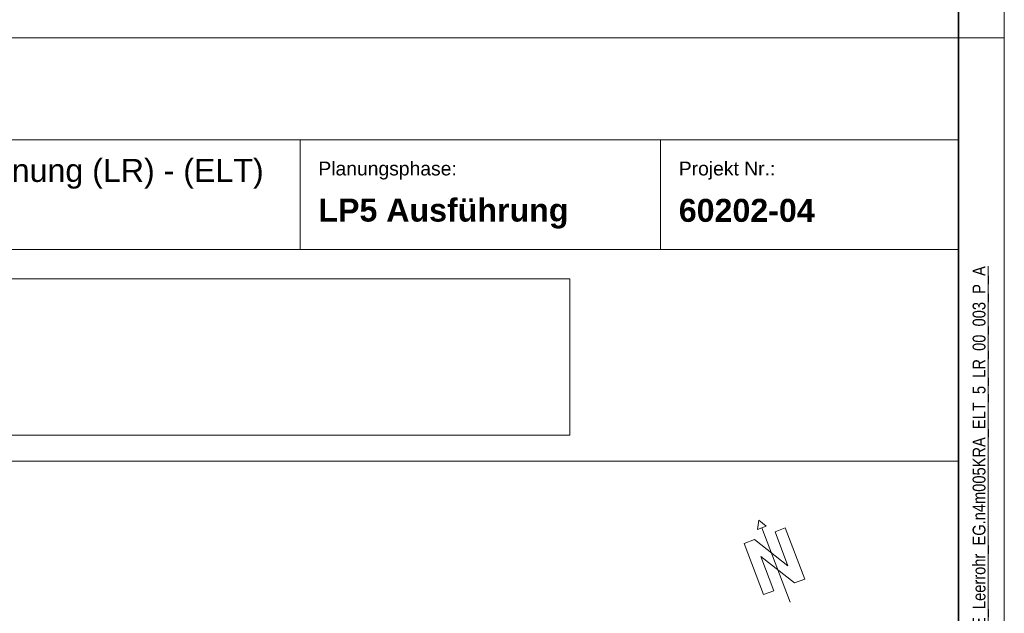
# Model space of a CAD drawing. Extents: x -620 to 300, y 62 to 1162.
# Tile 46 of 93: x 193 to 300, y 296 to 361. Entities that reach past the tile are written whole.
import ezdxf

# ---------------------------------------------------------------- set-up
doc = ezdxf.new("R2010")
doc.units = 0
doc.layers.get('0').update_dxf_attribs({"lineweight": 13})
for name, color, linetype, lineweight in [('iwb_Plankopf Linie', 7, 'Continuous', 13), ('iwb_Plankopf Rahmen', 7, 'Continuous', 35), ('iwb_Plankopf Text', 7, 'Continuous', 18), ('X_Bitmap', 7, 'Continuous', 5)]:
    doc.layers.add(name, color=color, linetype=linetype, lineweight=lineweight)
doc.layers.add('iwb_Plankopf_Nordpfeil_20-82 Grad', color=3, linetype='Continuous', lineweight=18, true_color=0x00ff00)
doc.styles.add('Plankopf', font='arial.ttf')
doc.styles.get("Standard").update_dxf_attribs({"font": 'ARIALN.TTF'})
picture_1 = doc.add_image_def('image1.jfif', size_in_pixel=(600, 81))

# ---------------------------------------------------------------- blocks, each defined once
blk = doc.blocks.new('Blockreferenz-A06G94JR8I')
at = {"color": 0, "lineweight": -2}
for p, q in [((273.51, 306.64), (273.35, 305.61)), ((273.35, 305.61), (274.32, 305.98)), ((273.51, 306.64), (274.32, 305.98)), ((273.83, 305.8), (276.93, 297.67)), ((276.4, 305.81), (275.28, 305.38)), ((275.28, 305.38), (276.4, 305.81)), ((278.53, 300.2), (276.4, 305.81)), ((276.7, 301.64), (275.28, 305.38)), ((273.03, 304.53), (271.91, 304.1)), ((271.91, 304.1), (274.04, 298.5)), ((273.03, 304.53), (276.7, 301.64)), ((275.17, 298.92), (273.74, 302.66)), ((277.41, 299.78), (273.74, 302.66)), ((278.53, 300.2), (277.41, 299.78)), ((277.41, 299.78), (278.53, 300.2)), ((274.04, 298.5), (275.17, 298.92))]:
    blk.add_line(p, q, dxfattribs=at)

msp = doc.modelspace()

# ---------------------------------------------------------------- linework, layer by layer
at = {"layer": 'iwb_Plankopf Linie', "lineweight": 18, "ltscale": 0.18}
msp.add_line((295.35, 359.43), (115.35, 359.43), dxfattribs=at)
at = {"layer": 'iwb_Plankopf Linie', "ltscale": 0.13}
for p, q in [((295.35, 67.43), (295.35, 359.43)), ((295.35, 348.27), (115.35, 348.27)), ((223.35, 336.27), (223.35, 348.27)), ((262.76, 336.27), (262.76, 348.27)), ((295.35, 336.27), (115.35, 336.27)), ((115.35, 313.11), (295.35, 313.11))]:
    msp.add_line(p, q, dxfattribs=at)
at = {"layer": 'iwb_Plankopf Rahmen', "ltscale": 0.35}
msp.add_line((295.35, 359.43), (295.35, 67.43), dxfattribs=at)
at = {"layer": 'iwb_Plankopf Rahmen', "color": 8, "lineweight": 5, "ltscale": 0.13, "true_color": 0x808080}
msp.add_line((300.35, 359.43), (295.35, 359.43), dxfattribs=at)
at = {"layer": 'iwb_Plankopf Rahmen', "color": 8, "lineweight": 13, "ltscale": 0.13, "true_color": 0x808080}
msp.add_lwpolyline([(300.35, 62.43), (-619.65, 62.43), (-619.65, 1162.43), (300.35, 1162.43), (300.35, 62.43)], close=True, dxfattribs=at)
at = {"layer": 'iwb_Plankopf Rahmen', "ltscale": 0.35}
msp.add_lwpolyline([(-599.65, 67.43), (-599.65, 1157.43), (295.35, 1157.43), (295.35, 67.43), (-599.65, 67.43)], close=True, dxfattribs=at)

# ---------------------------------------------------------------- block references
at = {"layer": 'iwb_Plankopf_Nordpfeil_20-82 Grad', "ltscale": 0.18}
msp.add_blockref('Blockreferenz-A06G94JR8I', (0, 0), dxfattribs=at)

# ---------------------------------------------------------------- texts
at = {"layer": 'iwb_Plankopf Text', "ltscale": 0.18, "insert": (296.89, 74.51), "char_height": 1.4, "attachment_point": 1, "rotation": 90, "line_spacing_factor": 1.002}
msp.add_mtext('{\\fArial Narrow;\\\\srvnovamd01\\Nova_MD\\TGA\\60202 Pro Potsdam\\04 NB GES Krampnitz\\09 NOVA\\60202-04_AP_NB GES Krampnitz\\TGA\\Elektro\\Leerrohrplanung\\E_Leerrohr_EG.n4m005KRA_ELT_5_LR_00_003_P_A}', dxfattribs=at)
at = {"layer": 'iwb_Plankopf Text', "ltscale": 0.18, "insert": (219.37, 344.54), "char_height": 2.5172, "width": 53.7006, "attachment_point": 6, "style": 'Plankopf'}
msp.add_mtext('- Leerrohrplanung (LR) - (ELT) ', dxfattribs=at)
at = {"layer": 'iwb_Plankopf Text', "ltscale": 0.18, "style": 'Plankopf'}
for s, insert, char_height, attachment_point, line_spacing_factor in [('Planungsphase:', (225.35, 345.88), 1.5105, 1, 0.970891), ('Projekt Nr.:', (264.76, 345.88), 1.5105, 1, 0.970891), ('\\fArial|b1|i0|c0|p34;LP5 Ausführung', (225.35, 340.19), 2.5172, 4, 0.996218), ('\\fArial|b1|i0|c0|p34;60202-04', (264.76, 340.53), 2.5172, 4, 0.996218)]:
    msp.add_mtext(s, dxfattribs=dict(at, insert=insert, char_height=char_height, attachment_point=attachment_point, line_spacing_factor=line_spacing_factor))

# ---------------------------------------------------------------- pictures from other files: only their frames are drawn
at = {"layer": 'X_Bitmap', "ltscale": 0.13}
image = msp.add_image(picture_1, insert=(126.3, 315.96), size_in_units=(126.55, 17.08), dxfattribs=at)
image.dxf.flags = 7

doc.saveas('drawing.dxf')
